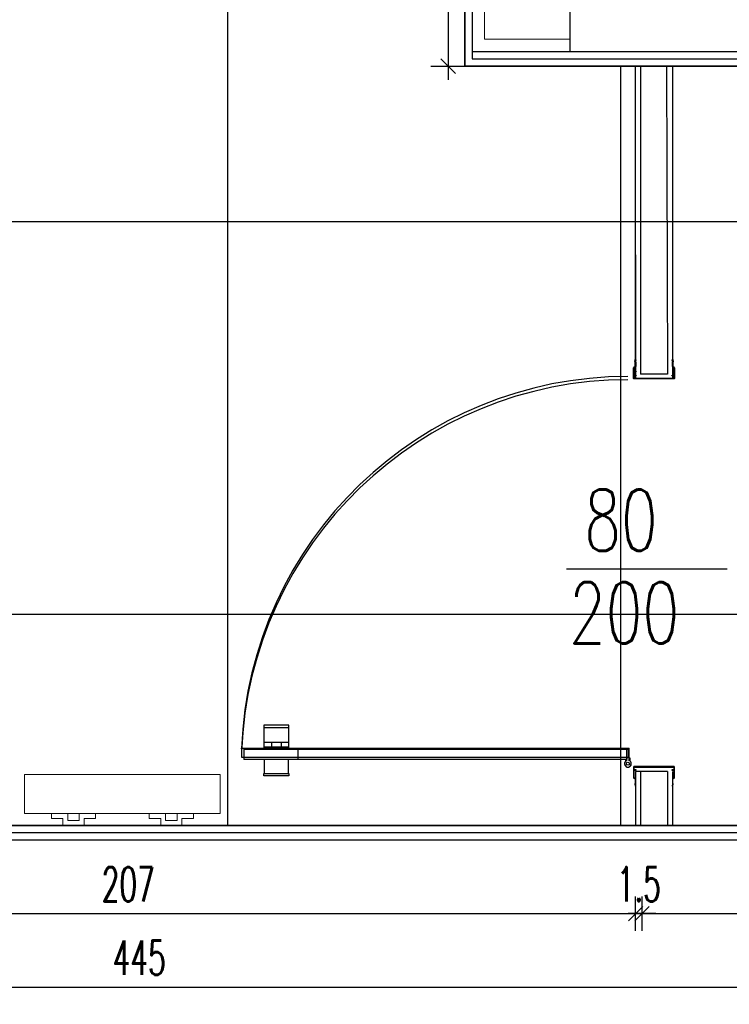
# Model space of a CAD drawing. Header units: centimetres. Extents: x -15121 to 30567, y -60641 to 0.
# Tile 141 of 256: x 6260 to 6404, y -25122 to -24921. Entities that reach past the tile are written whole.
import ezdxf

# ---------------------------------------------------------------- set-up
doc = ezdxf.new("R2010")
doc.units = ezdxf.units.CM
doc.header["$LTSCALE"] = 60
for name, color, linetype in [('AIKA NP', 7, 'Continuous'), ('AIKA podłoga wc pod meble', 8, 'Continuous'), ('AIKA TYNK', 5, 'Continuous'), ('AIKA widoki wymiarowanie', 7, 'Continuous'), ('AIKA widokowe', 7, 'Continuous'), ('AIKA ŚCIANA', 8, 'Continuous')]:
    doc.layers.add(name, color=color, linetype=linetype)
doc.layers.add('IS_Grzejnik', color=15, linetype='Continuous', lineweight=5)
doc.layers.add('opisy', color=1, linetype='Continuous', lineweight=15)
doc.styles.add('RomanS', font='romans.shx')
doc.styles.add('wymiar', font='txt.shx', dxfattribs={"width": 0.6})
doc.dimstyles.new('Dwudziestka', dxfattribs={"dimtxt": 7, "dimasz": 0.7, "dimexe": 5, "dimexo": 0, "dimgap": 2.5, "dimtad": 1, "dimtoh": 1, "dimdec": 3, "dimrnd": 0.5, "dimdsep": 46, "dimtxsty": 'wymiar', "dimblk": 'znacznik', "dimcen": 0, "dimdle": 5, "dimse1": 1, "dimse2": 1, "dimclrd": 256, "dimclre": 256, "dimclrt": 256, "dimadec": 0, "dimazin": 0, "dimtfac": 0.4, "dimtdec": 3, "dimtix": 1, "dimtofl": 0, "dimtmove": 2, "dimatfit": 3, "dimldrblk": 'znacznik', "dimfxl": 1, "dimtolj": 1, "dimarcsym": 0})

# ---------------------------------------------------------------- blocks, each defined once
blk = doc.blocks.new('znacznik')
at = {"color": 0}
for points in [[(0, -5), (0, 5)], [(-4, 0), (4, 0)]]:
    blk.add_lwpolyline(points, dxfattribs=at)
at = {"color": 1}
blk.add_lwpolyline([(-2.12, -2.12), (2.12, 2.12)], dxfattribs=at)
blk = doc.blocks.new('*D6172')
at = {"layer": 'AIKA widoki wymiarowanie', "lineweight": -2, "transparency": 16777216}
blk.add_line((6178.81, -25103.49), (6384.61, -25103.49), dxfattribs=at)
at = {"layer": 'Defpoints', "color": 0, "transparency": 16777216}
for p in [(6178.11, -25080.32), (6385.31, -25080.72), (6385.31, -25103.49)]:
    blk.add_point(p, dxfattribs=at)
at = {"layer": 'AIKA widoki wymiarowanie', "lineweight": -2, "transparency": 16777216, "xscale": 0.7, "yscale": 0.7, "zscale": 0.7, "rotation": 180}
blk.add_blockref('znacznik', (6178.11, -25103.49), dxfattribs=at)
at = {"layer": 'AIKA widoki wymiarowanie', "lineweight": -2, "transparency": 16777216, "xscale": 0.7, "yscale": 0.7, "zscale": 0.7}
blk.add_blockref('znacznik', (6385.31, -25103.49), dxfattribs=at)
at = {"layer": 'AIKA widoki wymiarowanie', "transparency": 16777216, "insert": (6281.71, -25097.49), "char_height": 7, "attachment_point": 5, "style": 'wymiar'}
blk.add_mtext('\\A1;207', dxfattribs=at)
blk = doc.blocks.new('*D6173')
at = {"layer": 'AIKA widoki wymiarowanie', "lineweight": -2, "transparency": 16777216}
for p, q in [((6384.61, -25103.49), (6383.91, -25103.49)), ((6387.31, -25103.49), (6388.01, -25103.49))]:
    blk.add_line(p, q, dxfattribs=at)
at = {"layer": 'Defpoints', "color": 0, "transparency": 16777216}
for p in [(6385.31, -25080.72), (6386.61, -25080.72), (6386.61, -25103.49)]:
    blk.add_point(p, dxfattribs=at)
at = {"layer": 'AIKA widoki wymiarowanie', "lineweight": -2, "transparency": 16777216, "xscale": 0.7, "yscale": 0.7, "zscale": 0.7}
blk.add_blockref('znacznik', (6385.31, -25103.49), dxfattribs=at)
at = {"layer": 'AIKA widoki wymiarowanie', "lineweight": -2, "transparency": 16777216, "xscale": 0.7, "yscale": 0.7, "zscale": 0.7, "rotation": 180}
blk.add_blockref('znacznik', (6386.61, -25103.49), dxfattribs=at)
at = {"layer": 'AIKA widoki wymiarowanie', "transparency": 16777216, "insert": (6385.96, -25097.49), "char_height": 7, "attachment_point": 5, "style": 'wymiar'}
blk.add_mtext('\\A1;1.5', dxfattribs=at)
blk = doc.blocks.new('*D6174')
at = {"layer": 'AIKA widoki wymiarowanie', "lineweight": -2, "transparency": 16777216}
blk.add_line((6387.31, -25103.49), (6505.76, -25103.49), dxfattribs=at)
at = {"layer": 'Defpoints', "color": 0, "transparency": 16777216}
for p in [(6386.61, -25080.72), (6506.46, -25085.48), (6506.46, -25103.49)]:
    blk.add_point(p, dxfattribs=at)
at = {"layer": 'AIKA widoki wymiarowanie', "lineweight": -2, "transparency": 16777216, "xscale": 0.7, "yscale": 0.7, "zscale": 0.7, "rotation": 180}
blk.add_blockref('znacznik', (6386.61, -25103.49), dxfattribs=at)
at = {"layer": 'AIKA widoki wymiarowanie', "lineweight": -2, "transparency": 16777216, "xscale": 0.7, "yscale": 0.7, "zscale": 0.7}
blk.add_blockref('znacznik', (6506.46, -25103.49), dxfattribs=at)
at = {"layer": 'AIKA widoki wymiarowanie', "transparency": 16777216, "insert": (6446.54, -25097.49), "char_height": 7, "attachment_point": 5, "style": 'wymiar'}
blk.add_mtext('\\A1;120', dxfattribs=at)
blk = doc.blocks.new('*D6177')
at = {"layer": 'AIKA widoki wymiarowanie', "lineweight": -2, "transparency": 16777216}
blk.add_line((6062.16, -25118.51), (6505.76, -25118.51), dxfattribs=at)
at = {"layer": 'Defpoints', "color": 0, "transparency": 16777216}
for p in [(6061.46, -25082.59), (6506.46, -25085.48), (6506.46, -25118.51)]:
    blk.add_point(p, dxfattribs=at)
at = {"layer": 'AIKA widoki wymiarowanie', "lineweight": -2, "transparency": 16777216, "xscale": 0.7, "yscale": 0.7, "zscale": 0.7, "rotation": 180}
blk.add_blockref('znacznik', (6061.46, -25118.51), dxfattribs=at)
at = {"layer": 'AIKA widoki wymiarowanie', "lineweight": -2, "transparency": 16777216, "xscale": 0.7, "yscale": 0.7, "zscale": 0.7}
blk.add_blockref('znacznik', (6506.46, -25118.51), dxfattribs=at)
at = {"layer": 'AIKA widoki wymiarowanie', "transparency": 16777216, "insert": (6283.96, -25112.51), "char_height": 7, "attachment_point": 5, "style": 'wymiar'}
blk.add_mtext('\\A1;445', dxfattribs=at)
blk = doc.blocks.new('*D6246')
at = {"layer": 'AIKA widoki wymiarowanie', "lineweight": -2, "transparency": 16777216}
blk.add_line((6347.03, -24865.07), (6347.03, -24929.78), dxfattribs=at)
at = {"layer": 'Defpoints', "color": 0, "transparency": 16777216}
for p in [(6368.96, -24864.37), (6347.03, -24930.48), (6350.46, -24930.48)]:
    blk.add_point(p, dxfattribs=at)
at = {"layer": 'AIKA widoki wymiarowanie', "lineweight": -2, "transparency": 16777216, "xscale": 0.7, "yscale": 0.7, "zscale": 0.7}
for p, rotation in [((6347.03, -24864.37), 90), ((6347.03, -24930.48), 270)]:
    blk.add_blockref('znacznik', p, dxfattribs=dict(at, rotation=rotation))
at = {"layer": 'AIKA widoki wymiarowanie', "transparency": 16777216, "insert": (6341.03, -24897.43), "char_height": 7, "attachment_point": 5, "rotation": 90, "style": 'wymiar'}
blk.add_mtext('\\A1;66', dxfattribs=at)

msp = doc.modelspace()

# ---------------------------------------------------------------- linework, layer by layer
at = {"layer": 'AIKA NP', "color": 8}
msp.add_lwpolyline([(6371.9623, -24769.4802), (6371.9623, -24865.8728), (6351.9623, -24865.8728), (6351.9623, -24927.4802), (6507.9623, -24927.4802), (6507.9623, -25086.9802)], dxfattribs=at)
at = {"layer": 'AIKA podłoga wc pod meble'}
for p, q in [((6302.0623, -25085.4802), (6302.0623, -24661.4802)), ((6302.0623, -25085.4802), (6302.0623, -24661.4802)), ((6382.2623, -25085.4802), (6382.2623, -24930.4802)), ((6382.2623, -25085.4802), (6382.2623, -24930.4802)), ((6382.2623, -25085.4802), (6382.2623, -24930.4802)), ((6382.2623, -25085.4802), (6382.2623, -24930.4802)), ((6506.4623, -24962.2356), (6061.4623, -24962.2356)), ((6506.4623, -24962.2356), (6061.4623, -24962.2356)), ((6506.4623, -25042.4356), (6113.8152, -25042.4356))]:
    msp.add_line(p, q, dxfattribs=at)
msp.add_lwpolyline([(6471.9623, -24641.4802), (6471.9623, -24661.4802), (6386.9623, -24661.4802), (6386.9623, -24672.9802), (6368.9623, -24672.9802), (6368.9623, -24661.4802), (6061.4623, -24661.4802), (6061.4623, -25085.4802), (6506.4623, -25085.4802), (6506.4623, -24930.4802), (6350.4623, -24930.4802), (6350.4623, -24864.3728), (6368.9623, -24864.3728), (6368.9623, -24762.9802), (6386.9623, -24762.9802), (6386.9623, -24900.4802), (6668.9623, -24900.4802), (6668.9623, -24661.4802), (6572.9623, -24661.4802), (6572.9623, -24641.4802)], close=True, dxfattribs=at)
msp.add_lwpolyline([(6471.9623, -24641.4802), (6471.9623, -24661.4802), (6386.9623, -24661.4802), (6386.9623, -24672.9802), (6368.9623, -24672.9802), (6368.9623, -24661.4802), (6061.4623, -24661.4802), (6061.4623, -25085.4802), (6506.4623, -25085.4802), (6506.4623, -24930.4802), (6350.4623, -24930.4802), (6350.4623, -24864.3728), (6368.9623, -24864.3728), (6368.9623, -24762.9802), (6386.9623, -24762.9802), (6386.9623, -24900.4802), (6668.9623, -24900.4802), (6668.9623, -24661.4802), (6572.9623, -24661.4802), (6572.9623, -24641.4802)], close=True, dxfattribs=at)
at = {"layer": 'AIKA TYNK'}
for p, q in [((6351.9623, -24865.8728), (6351.9623, -24928.9802)), ((6351.9623, -24928.9802), (6507.9623, -24928.9802)), ((6507.9623, -25086.9802), (6059.9623, -25086.9802))]:
    msp.add_line(p, q, dxfattribs=at)
at = {"layer": 'AIKA widokowe'}
for p, q in [((6350.4623, -24864.3728), (6350.4623, -24930.4802)), ((6350.4623, -24930.4802), (6506.4623, -24930.4802)), ((6385.3123, -24992.4802), (6385.3123, -24930.4802)), ((6386.3123, -24930.4802), (6386.3123, -24993.3413)), ((6391.5857, -24930.4802), (6391.8123, -24993.3413)), ((6392.8123, -24930.4802), (6392.8123, -24994.2113)), ((6385.3123, -24969.0302), (6385.3123, -24994.2113)), ((6385.1535, -24990.7595), (6385.2339, -24990.3923)), ((6385.1871, -24990.858), (6385.1574, -24990.7946)), ((6385.1923, -24991.7813), (6385.1923, -24990.8813)), ((6385.3608, -24990.4201), (6385.2859, -24990.7625)), ((6385.2859, -24990.7625), (6385.3048, -24990.8029)), ((6385.3223, -24990.8813), (6385.3223, -24991.7813)), ((6392.8486, -24990.7625), (6392.7737, -24990.4201)), ((6392.8123, -24991.7813), (6392.8123, -24990.8813)), ((6392.8297, -24990.8029), (6392.8486, -24990.7625)), ((6392.9006, -24990.3923), (6392.981, -24990.7595)), ((6392.9423, -24990.8813), (6392.9423, -24991.7813)), ((6392.9771, -24990.7946), (6392.9474, -24990.858)), ((6384.9123, -24994.2763), (6384.9123, -24992.0613)), ((6385.0423, -24992.0613), (6385.0423, -24993.6213)), ((6385.0423, -24992.7602), (6385.4123, -24992.7602)), ((6385.4123, -24992.8302), (6385.0423, -24992.8302)), ((6385.0423, -24992.8302), (6385.0423, -24993.3502)), ((6385.0423, -24993.6213), (6385.4123, -24993.6213)), ((6385.4123, -24993.6913), (6385.0423, -24993.6913)), ((6385.0423, -24993.6913), (6385.0423, -24994.2113)), ((6385.4123, -24992.7602), (6385.4123, -24992.8302)), ((6385.4123, -24993.6213), (6385.4123, -24993.6913)), ((6391.8123, -24993.3413), (6386.3123, -24993.3413)), ((6392.7223, -24993.6913), (6392.7223, -24993.6213)), ((6392.7223, -24993.6213), (6393.0923, -24993.6213)), ((6393.0923, -24993.6913), (6392.7223, -24993.6913)), ((6393.0923, -24993.6213), (6393.0923, -24992.0613)), ((6393.0923, -24994.2113), (6393.0923, -24993.6913)), ((6393.2223, -24992.0613), (6393.2223, -24994.2763)), ((6393.1573, -24994.3413), (6384.9773, -24994.3413)), ((6385.0423, -24994.2113), (6393.0923, -24994.2113)), ((6404.0124, -25033.1492), (6371.1921, -25033.1492)), ((6404.0124, -25033.1492), (6371.1921, -25033.1492)), ((6314.4873, -25064.9852), (6309.3873, -25064.9852)), ((6309.3873, -25064.9852), (6309.3873, -25065.4852)), ((6314.4873, -25064.9852), (6309.3873, -25064.9852)), ((6309.3873, -25064.9852), (6309.3873, -25065.4852)), ((6309.3873, -25065.4852), (6314.4873, -25065.4852)), ((6309.3873, -25065.4852), (6314.4873, -25065.4852)), ((6309.4373, -25069.9302), (6309.4373, -25065.4852)), ((6309.4373, -25069.9302), (6309.4373, -25065.4852)), ((6314.4373, -25065.4852), (6314.4373, -25069.9302)), ((6314.4373, -25065.4852), (6314.4373, -25069.9302)), ((6314.4873, -25065.4852), (6314.4873, -25064.9852)), ((6314.4873, -25065.4852), (6314.4873, -25064.9852)), ((6383.9373, -25069.7552), (6304.8373, -25069.7552)), ((6383.9373, -25069.7552), (6304.8373, -25069.7552)), ((6383.9373, -25069.7552), (6304.8373, -25069.7552)), ((6304.8373, -25069.7552), (6304.8373, -25071.5552)), ((6305.3373, -25069.9952), (6305.3373, -25071.9752)), ((6305.3373, -25069.9952), (6305.3373, -25071.9752)), ((6305.4023, -25069.9302), (6383.4723, -25069.9302)), ((6305.4023, -25069.9302), (6383.4723, -25069.9302)), ((6314.4373, -25068.5852), (6309.4373, -25068.5852)), ((6314.4373, -25068.5852), (6309.4373, -25068.5852)), ((6314.4373, -25069.4852), (6309.4373, -25069.4852)), ((6314.4373, -25069.4852), (6309.4373, -25069.4852)), ((6310.9373, -25068.5852), (6310.9373, -25069.4852)), ((6310.9373, -25068.5852), (6310.9373, -25069.4852)), ((6312.9373, -25068.5852), (6312.9373, -25069.4852)), ((6312.9373, -25068.5852), (6312.9373, -25069.4852)), ((6316.3723, -25069.9952), (6316.3723, -25071.9752)), ((6316.3723, -25069.9952), (6316.3723, -25071.9752)), ((6383.5373, -25072.2094), (6383.5373, -25069.8302)), ((6383.5373, -25069.8302), (6383.9373, -25069.8302)), ((6383.5373, -25072.2094), (6383.5373, -25069.8302)), ((6383.5373, -25069.8302), (6383.9373, -25069.8302)), ((6383.5373, -25072.0402), (6383.5373, -25069.9302)), ((6383.5373, -25069.9302), (6383.9373, -25069.9302)), ((6383.5373, -25072.0402), (6383.5373, -25069.9302)), ((6383.5373, -25069.9302), (6383.9373, -25069.9302)), ((6383.5373, -25069.9952), (6383.5373, -25071.9752)), ((6383.5373, -25069.9952), (6383.5373, -25071.9752)), ((6383.9373, -25071.5552), (6383.9373, -25069.7552)), ((6383.9373, -25069.8302), (6383.9373, -25071.7102)), ((6383.9373, -25069.8302), (6383.9373, -25071.7102)), ((6383.9373, -25069.9302), (6383.9373, -25072.2094)), ((6383.9373, -25069.9302), (6383.9373, -25072.2094)), ((6304.8373, -25071.5552), (6383.9373, -25071.5552)), ((6304.8373, -25071.5552), (6383.9373, -25071.5552)), ((6304.8373, -25071.5552), (6383.9373, -25071.5552)), ((6383.4723, -25072.0402), (6305.4023, -25072.0402)), ((6383.4723, -25072.0402), (6305.4023, -25072.0402)), ((6309.4373, -25072.0402), (6309.4373, -25074.8852)), ((6309.4373, -25072.0402), (6309.4373, -25074.8852)), ((6314.4373, -25074.8852), (6314.4373, -25072.0402)), ((6314.4373, -25074.8852), (6314.4373, -25072.0402)), ((6383.3373, -25072.3058), (6383.3373, -25072.0402)), ((6383.3373, -25072.0402), (6383.5373, -25072.0402)), ((6383.3373, -25072.3058), (6383.3373, -25072.0402)), ((6383.3373, -25072.0402), (6383.5373, -25072.0402)), ((6383.9373, -25071.7102), (6384.1373, -25071.7102)), ((6383.9373, -25071.7102), (6384.1373, -25071.7102)), ((6384.1373, -25071.7102), (6384.1373, -25072.3058)), ((6384.1373, -25071.7102), (6384.1373, -25072.3058)), ((6384.9123, -25073.5452), (6384.9123, -25075.7602)), ((6384.9123, -25073.5452), (6384.9123, -25075.7602)), ((6386.9473, -25073.4802), (6384.9773, -25073.4802)), ((6393.1573, -25073.4802), (6384.9773, -25073.4802)), ((6385.0423, -25074.1302), (6385.0423, -25073.6102)), ((6385.0423, -25073.6102), (6386.8823, -25073.6102)), ((6385.0423, -25074.1302), (6385.0423, -25073.6102)), ((6385.0423, -25073.6102), (6393.0923, -25073.6102)), ((6385.4123, -25074.1302), (6385.0423, -25074.1302)), ((6385.4123, -25074.1302), (6385.0423, -25074.1302)), ((6385.4123, -25074.2002), (6385.4123, -25074.1302)), ((6385.4123, -25074.2002), (6385.4123, -25074.1302)), ((6393.0923, -25074.1302), (6392.7223, -25074.1302)), ((6392.7223, -25074.1302), (6392.7223, -25074.2002)), ((6393.0923, -25073.6102), (6393.0923, -25074.1302)), ((6393.2223, -25075.7602), (6393.2223, -25073.5452)), ((6309.3873, -25075.3852), (6309.3873, -25074.8852)), ((6309.3873, -25074.8852), (6314.4873, -25074.8852)), ((6309.3873, -25075.3852), (6309.3873, -25074.8852)), ((6309.3873, -25074.8852), (6314.4873, -25074.8852)), ((6314.4873, -25075.3852), (6309.3873, -25075.3852)), ((6314.4873, -25075.3852), (6309.3873, -25075.3852)), ((6314.4873, -25074.8852), (6314.4873, -25075.3852)), ((6314.4873, -25074.8852), (6314.4873, -25075.3852)), ((6385.0423, -25075.7602), (6385.0423, -25074.2002)), ((6385.0423, -25074.2002), (6385.4123, -25074.2002)), ((6385.0423, -25075.7602), (6385.0423, -25074.2002)), ((6385.0423, -25074.2002), (6385.4123, -25074.2002)), ((6385.1923, -25076.0402), (6385.1923, -25076.9402)), ((6385.1923, -25076.0402), (6385.1923, -25076.9402)), ((6386.6123, -25074.4802), (6385.3123, -25074.4802)), ((6385.3123, -25074.4802), (6385.3123, -25084.4802)), ((6385.3123, -25074.4802), (6385.3123, -25085.4802)), ((6385.3223, -25076.9402), (6385.3223, -25076.0402)), ((6385.3223, -25076.9402), (6385.3223, -25076.0402)), ((6386.3123, -25074.4802), (6386.3123, -25085.4802)), ((6391.8123, -25074.4802), (6386.3123, -25074.4802)), ((6391.8123, -25074.4802), (6391.8123, -25085.4802)), ((6392.7223, -25074.2002), (6393.0923, -25074.2002)), ((6392.8123, -25074.4802), (6392.8123, -25085.4802)), ((6392.8123, -25076.0402), (6392.8123, -25076.9402)), ((6392.9423, -25076.9402), (6392.9423, -25076.0402)), ((6393.0923, -25074.2002), (6393.0923, -25075.7602)), ((6385.1535, -25077.062), (6385.2339, -25077.4292)), ((6385.1535, -25077.062), (6385.2339, -25077.4292)), ((6385.1871, -25076.9635), (6385.1574, -25077.0269)), ((6385.1871, -25076.9635), (6385.1574, -25077.0269)), ((6385.2859, -25077.059), (6385.3048, -25077.0186)), ((6385.2859, -25077.059), (6385.3048, -25077.0186)), ((6385.3608, -25077.4015), (6385.2859, -25077.059)), ((6385.3608, -25077.4015), (6385.2859, -25077.059)), ((6392.8486, -25077.059), (6392.7737, -25077.4015)), ((6392.8297, -25077.0186), (6392.8486, -25077.059)), ((6392.9006, -25077.4292), (6392.981, -25077.062)), ((6392.9771, -25077.0269), (6392.9474, -25076.9635)), ((6506.4623, -25085.4802), (6061.4623, -25085.4802))]:
    msp.add_line(p, q, dxfattribs=at)
at = {"layer": 'AIKA widokowe', "extrusion": (0, 0, -1)}
for p, q in [((6383.9373, -25069.7552), (6304.8373, -25069.7552)), ((6304.8373, -25069.7552), (6304.8373, -25071.5552)), ((6383.9373, -25071.5552), (6383.9373, -25069.7552)), ((6304.8373, -25071.5552), (6383.9373, -25071.5552))]:
    msp.add_line(p, q, dxfattribs=at)
at = {"layer": 'AIKA widokowe'}
msp.add_circle((6383.7373, -25072.8802), 0.3, dxfattribs=at)
msp.add_circle((6383.7373, -25072.8802), 0.3, dxfattribs=at)
for centre, radius, start, end in [((6385.2073, -24990.7713), 0.055, 167.651061, 205.057615), ((6385.1373, -24990.8813), 0.055, 0, 25.057615), ((6385.2973, -24990.4062), 0.0649, 347.677573, 167.651061), ((6385.1373, -24990.8813), 0.185, 0, 25.057615), ((6392.8372, -24990.4062), 0.0649, 12.348939, 192.322427), ((6392.9973, -24990.8813), 0.185, 154.942385, 180), ((6392.9973, -24990.8813), 0.055, 154.942385, 180), ((6392.9273, -24990.7713), 0.055, 334.942385, 12.348939), ((6385.0523, -24992.0613), 0.14, 90, 180), ((6384.9773, -24993.4152), 0.065, 180, 270), ((6385.0523, -24992.0613), 0.01, 90, 180), ((6385.0523, -24991.7813), 0.14, 270, 0), ((6385.0523, -24991.7813), 0.27, 270, 0), ((6393.0823, -24991.7813), 0.27, 180, 270), ((6393.0823, -24991.7813), 0.14, 180, 270), ((6393.0823, -24992.0613), 0.14, 0, 90), ((6393.0823, -24992.0613), 0.01, 0, 90), ((6383.824, -25072.8663), 79.048, 90.062859, 177.744452), ((6383.824, -25073.5403), 79.048, 90.062859, 177.744452), ((6384.9773, -24994.2763), 0.065, 180, 270), ((6393.1573, -24994.2763), 0.065, 270, 0), ((6305.4023, -25069.9952), 0.065, 90, 180), ((6305.4023, -25069.9952), 0.065, 90, 180), ((6316.4373, -25069.9952), 0.065, 90, 180), ((6316.4373, -25069.9952), 0.065, 90, 180), ((6383.4723, -25069.9952), 0.065, 0, 90), ((6383.4723, -25069.9952), 0.065, 0, 90), ((6305.4023, -25071.9752), 0.065, 180, 270), ((6305.4023, -25071.9752), 0.065, 180, 270), ((6316.4373, -25071.9752), 0.065, 180, 270), ((6316.4373, -25071.9752), 0.065, 180, 270), ((6383.4723, -25071.9752), 0.065, 270, 0), ((6383.4723, -25071.9752), 0.065, 270, 0), ((6383.7373, -25072.8802), 0.7, 106.60155, 55.150095), ((6383.7373, -25072.8802), 0.7, 124.849905, 73.39845), ((6383.7373, -25072.8802), 0.7, 106.60155, 55.150095), ((6383.7373, -25072.8802), 0.7, 124.849905, 73.39845), ((6384.9773, -25073.5452), 0.065, 90, 180), ((6384.9773, -25073.5452), 0.065, 90, 180), ((6393.1573, -25073.5452), 0.065, 0, 90), ((6385.0523, -25075.7602), 0.14, 180, 270), ((6385.0523, -25075.7602), 0.14, 180, 270), ((6385.0523, -25075.7602), 0.01, 180, 270), ((6385.0523, -25075.7602), 0.01, 180, 270), ((6385.0523, -25076.0402), 0.27, 0, 90), ((6385.0523, -25076.0402), 0.27, 0, 90), ((6385.0523, -25076.0402), 0.14, 0, 90), ((6385.0523, -25076.0402), 0.14, 0, 90), ((6393.0823, -25076.0402), 0.27, 90, 180), ((6393.0823, -25076.0402), 0.14, 90, 180), ((6393.0823, -25075.7602), 0.01, 270, 0), ((6393.0823, -25075.7602), 0.14, 270, 0), ((6385.2073, -25077.0502), 0.055, 154.942385, 192.348939), ((6385.2073, -25077.0502), 0.055, 154.942385, 192.348939), ((6385.1373, -25076.9402), 0.055, 334.942385, 0), ((6385.1373, -25076.9402), 0.055, 334.942385, 0), ((6385.2973, -25077.4153), 0.0649, 192.348939, 12.322427), ((6385.2973, -25077.4153), 0.0649, 192.348939, 12.322427), ((6385.1373, -25076.9402), 0.185, 334.942385, 0), ((6385.1373, -25076.9402), 0.185, 334.942385, 0), ((6392.8372, -25077.4153), 0.0649, 167.677573, 347.651061), ((6392.9973, -25076.9402), 0.185, 180, 205.057615), ((6392.9973, -25076.9402), 0.055, 180, 205.057615), ((6392.9273, -25077.0502), 0.055, 347.651061, 25.057615)]:
    msp.add_arc(centre, radius, start, end, dxfattribs=at)
for p in [(6304.8373, -25069.7552), (6304.8373, -25069.7552), (6315.8723, -25069.7552), (6315.8723, -25069.7552), (6383.9373, -25069.7552), (6383.9373, -25069.7552)]:
    msp.add_point(p, dxfattribs=at)
at = {"layer": 'AIKA ŚCIANA'}
for p, q in [((6371.9623, -24927.4802), (6371.9623, -24903.4802)), ((6371.9623, -24927.4802), (6510.4623, -24927.4802)), ((6510.4623, -25088.5142), (6015.2457, -25088.4802))]:
    msp.add_line(p, q, dxfattribs=at)
at = {"layer": 'IS_Grzejnik', "color": 15, "extrusion": (0, 0, -1)}
msp.add_lwpolyline([(-6300.5159, -25083.0802), (-6260.5159, -25083.0802), (-6260.5159, -25075.0802), (-6300.5159, -25075.0802)], close=True, dxfattribs=at)
at = {"layer": 'IS_Grzejnik', "color": 15}
for points in [[(6275.0159, -25083.0802), (6271.6826, -25083.0802), (6271.6826, -25084.4802), (6269.3493, -25084.4802), (6269.3493, -25083.0802), (6266.0159, -25083.0802), (6266.0159, -25084.0802), (6268.3493, -25084.0802), (6268.3493, -25085.4802), (6272.6826, -25085.4802), (6272.6826, -25084.0802), (6275.0159, -25084.0802)], [(6295.0159, -25083.0802), (6291.6826, -25083.0802), (6291.6826, -25084.4802), (6289.3493, -25084.4802), (6289.3493, -25083.0802), (6286.0159, -25083.0802), (6286.0159, -25084.0802), (6288.3493, -25084.0802), (6288.3493, -25085.4802), (6292.6826, -25085.4802), (6292.6826, -25084.0802), (6295.0159, -25084.0802)], [(6295.0159, -25083.0802), (6291.6826, -25083.0802), (6291.6826, -25084.4802), (6289.3493, -25084.4802), (6289.3493, -25083.0802), (6286.0159, -25083.0802), (6286.0159, -25084.0802), (6288.3493, -25084.0802), (6288.3493, -25085.4802), (6292.6826, -25085.4802), (6292.6826, -25084.0802), (6295.0159, -25084.0802)]]:
    msp.add_lwpolyline(points, close=True, dxfattribs=at)
at = {"layer": 'opisy'}
for p, q in [((6351.9623, -24927.4802), (6351.9623, -24865.8728)), ((6371.9623, -24927.4802), (6351.9623, -24927.4802)), ((6371.9623, -24927.4802), (6351.9623, -24927.4802))]:
    msp.add_line(p, q, dxfattribs=at)
at = {"layer": 'opisy', "color": 8}
for p, q in [((6354.4623, -24924.9802), (6354.4623, -24868.3728)), ((6371.9623, -24924.9802), (6354.4623, -24924.9802)), ((6371.9623, -24924.9802), (6354.4623, -24924.9802))]:
    msp.add_line(p, q, dxfattribs=at)

# ---------------------------------------------------------------- texts
at = {"layer": 'AIKA widokowe', "style": 'RomanS', "width": 0.7}
for s, p in [('80', (6374.8112, -25029.425)), ('80', (6374.8112, -25029.425)), ('200', (6371.7075, -25048.3382)), ('200', (6371.7075, -25048.3382))]:
    msp.add_text(s, height=12.5, dxfattribs=at).set_placement(p)

# ---------------------------------------------------------------- dimensions: what is measured, and where the dimension line sits
at = {"layer": 'AIKA widoki wymiarowanie'}
dim = msp.add_linear_dim(base=(6347.0336, -24930.4802), p1=(6368.9623, -24864.3728), p2=(6350.4623, -24930.4802), angle=90, dimstyle='Dwudziestka', dxfattribs=at)
dim.commit()
dim.dimension.update_dxf_attribs({"geometry": '*D6246', "text_midpoint": (6341.0336, -24897.4265)})
for base, p1, p2, picture, middle in [((6385.3123, -25103.4904), (6178.1123, -25080.3179), (6385.3123, -25080.7202), '*D6172', (6281.7123, -25097.4904)), ((6386.6123, -25103.4904), (6385.3123, -25080.7202), (6386.6123, -25080.7202), '*D6173', (6385.9623, -25097.4904)), ((6506.4623, -25103.4904), (6386.6123, -25080.7202), (6506.4623, -25085.4802), '*D6174', (6446.5373, -25097.4904)), ((6506.4623, -25118.5058), (6061.4623, -25082.5859), (6506.4623, -25085.4802), '*D6177', (6283.9623, -25112.5058))]:
    dim = msp.add_linear_dim(base=base, p1=p1, p2=p2, dimstyle='Dwudziestka', dxfattribs=at)
    dim.commit()
    dim.dimension.update_dxf_attribs({"geometry": picture, "text_midpoint": middle})

doc.saveas('drawing.dxf')
